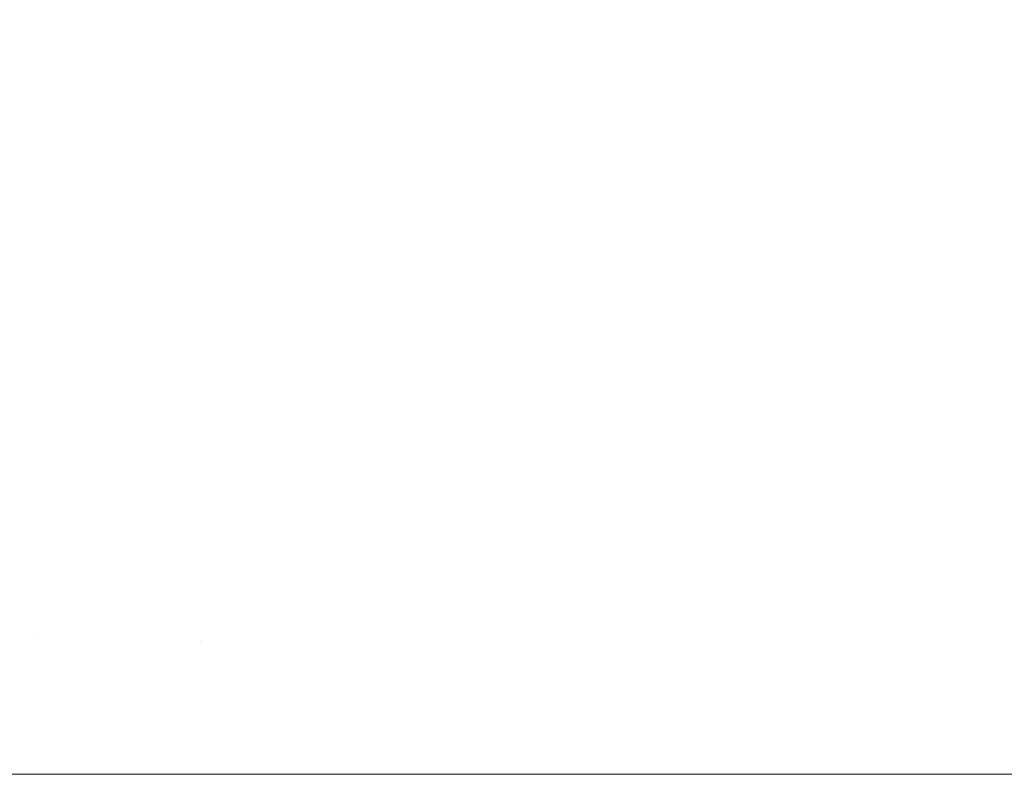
# Model space of a CAD drawing. Header units: centimetres. Extents: x -26 to 27.3, y 37.2 to 39.
# Tile 55 of 256: x -25.9246 to -25.9048, y 38.9001 to 38.9153. Entities that reach past the tile are written whole.
import ezdxf

# ---------------------------------------------------------------- set-up
doc = ezdxf.new("R2010")
doc.units = ezdxf.units.CM
doc.header["$LTSCALE"] = 2.54
doc.layers.add('Lucido design-1', color=7, linetype='Continuous')

# ---------------------------------------------------------------- blocks, each defined once
blk = doc.blocks.new('Gruppo-6-1')
at = {"color": 7, "linetype": 'Continuous', "lineweight": 9}
for points, invisible_edges in [([(-25.919343, 38.916084, -350.061354), (-25.918589, 38.918669, -350.061354), (-25.915446, 38.917678, -350.063831), (-25.916159, 38.915231, -350.063831)], 15), ([(-25.919343, 38.916084, -374.028117), (-25.918589, 38.918669, -374.028117), (-25.915446, 38.917678, -374.030594), (-25.916159, 38.915231, -374.030594)], 15), ([(-25.906338, 38.914806, -349.295419), (-25.905653, 38.916825, -349.295419), (-25.909095, 38.918078, -349.297574), (-25.909831, 38.915908, -349.297574)], 15), ([(-25.906338, 38.914806, -373.262182), (-25.905653, 38.916825, -373.262182), (-25.909095, 38.918078, -373.264337), (-25.909831, 38.915908, -373.264337)], 15), ([(-25.913914, 38.91463, -349.29988), (-25.91323, 38.916979, -349.29988), (-25.916528, 38.918019, -349.302331), (-25.917255, 38.915525, -349.302331)], 15), ([(-25.913914, 38.91463, -373.266643), (-25.91323, 38.916979, -373.266643), (-25.916528, 38.918019, -373.269094), (-25.917255, 38.915525, -373.269094)], 15), ([(-25.926029, 38.914809, -350.056075), (-25.925325, 38.917687, -350.056075), (-25.922385, 38.916899, -350.058779), (-25.923057, 38.91415, -350.058779)], 15), ([(-25.926029, 38.914809, -374.022839), (-25.925325, 38.917687, -374.022839), (-25.922385, 38.916899, -374.025542), (-25.923057, 38.91415, -374.025542)], 15), ([(-25.916159, 38.915231, -350.063831), (-25.915446, 38.917678, -350.063831), (-25.912259, 38.916673, -350.066134), (-25.912931, 38.914366, -350.066134)], 15), ([(-25.916159, 38.915231, -374.030594), (-25.915446, 38.917678, -374.030594), (-25.912259, 38.916673, -374.032898), (-25.912931, 38.914366, -374.032898)], 15), ([(-25.908988, 38.915642, -350.068299), (-25.908264, 38.917775, -350.068299), (-25.904965, 38.916575, -350.07032), (-25.90564, 38.914586, -350.07032)], 15), ([(-25.908988, 38.915642, -374.035062), (-25.908264, 38.917775, -374.035062), (-25.904965, 38.916575, -374.037083), (-25.90564, 38.914586, -374.037083)], 15), ([(-25.922816, 38.914097, -349.306345), (-25.922146, 38.916835, -349.306345), (-25.925206, 38.917655, -349.309144), (-25.925909, 38.914783, -349.309144)], 15), ([(-25.922816, 38.914097, -373.273108), (-25.922146, 38.916835, -373.273108), (-25.925206, 38.917655, -373.275907), (-25.925909, 38.914783, -373.275907)], 15), ([(-25.923057, 38.91415, -350.058779), (-25.922385, 38.916899, -350.058779), (-25.919343, 38.916084, -350.061354), (-25.919983, 38.913469, -350.061354)], 15), ([(-25.923057, 38.91415, -374.025542), (-25.922385, 38.916899, -374.025542), (-25.919343, 38.916084, -374.028117), (-25.919983, 38.913469, -374.028117)], 15), ([(-25.910473, 38.913707, -349.297574), (-25.909831, 38.915908, -349.297574), (-25.91323, 38.916979, -349.29988), (-25.913914, 38.91463, -349.29988)], 15), ([(-25.910473, 38.913707, -373.264337), (-25.909831, 38.915908, -373.264337), (-25.91323, 38.916979, -373.266643), (-25.913914, 38.91463, -373.266643)], 15), ([(-25.919625, 38.91339, -349.303693), (-25.918989, 38.915989, -349.303693), (-25.922146, 38.916835, -349.306345), (-25.922816, 38.914097, -349.306345)], 15), ([(-25.919625, 38.91339, -373.270457), (-25.918989, 38.915989, -373.270457), (-25.922146, 38.916835, -373.273108), (-25.922816, 38.914097, -373.273108)], 15), ([(-25.902756, 38.913677, -349.29342), (-25.902124, 38.915541, -349.29342), (-25.905653, 38.916825, -349.295419), (-25.906338, 38.914806, -349.295419)], 15), ([(-25.902756, 38.913677, -373.260183), (-25.902124, 38.915541, -373.260183), (-25.905653, 38.916825, -373.262182), (-25.906338, 38.914806, -373.262182)], 15), ([(-25.912931, 38.914366, -350.066134), (-25.912259, 38.916673, -350.066134), (-25.908988, 38.915642, -350.068299), (-25.909618, 38.913479, -350.068299)], 15), ([(-25.912931, 38.914366, -374.032898), (-25.912259, 38.916673, -374.032898), (-25.908988, 38.915642, -374.035062), (-25.909618, 38.913479, -374.035062)], 15), ([(-25.90564, 38.914586, -350.07032), (-25.904965, 38.916575, -350.07032), (-25.901595, 38.915348, -350.072196), (-25.90222, 38.913508, -350.072196)], 15), ([(-25.90564, 38.914586, -374.037083), (-25.904965, 38.916575, -374.037083), (-25.901595, 38.915348, -374.038959), (-25.90222, 38.913508, -374.038959)], 15), ([(-25.919983, 38.913469, -350.061354), (-25.919343, 38.916084, -350.061354), (-25.916159, 38.915231, -350.063831), (-25.916765, 38.912755, -350.063831)], 15), ([(-25.919983, 38.913469, -374.028117), (-25.919343, 38.916084, -374.028117), (-25.916159, 38.915231, -374.030594), (-25.916765, 38.912755, -374.030594)], 15), ([(-25.917872, 38.913001, -349.302331), (-25.917255, 38.915525, -349.302331), (-25.918989, 38.915989, -349.303693), (-25.919625, 38.91339, -349.303693)], 15), ([(-25.917872, 38.913001, -373.269094), (-25.917255, 38.915525, -373.269094), (-25.918989, 38.915989, -373.270457), (-25.919625, 38.91339, -373.270457)], 15), ([(-25.906935, 38.91276, -349.295419), (-25.906338, 38.914806, -349.295419), (-25.909831, 38.915908, -349.297574), (-25.910473, 38.913707, -349.297574)], 15), ([(-25.906935, 38.91276, -373.262182), (-25.906338, 38.914806, -373.262182), (-25.909831, 38.915908, -373.264337), (-25.910473, 38.913707, -373.264337)], 15), ([(-25.914496, 38.912253, -349.29988), (-25.913914, 38.91463, -349.29988), (-25.917255, 38.915525, -349.302331), (-25.917872, 38.913001, -349.302331)], 15), ([(-25.914496, 38.912253, -373.266643), (-25.913914, 38.91463, -373.266643), (-25.917255, 38.915525, -373.269094), (-25.917872, 38.913001, -373.269094)], 15), ([(-25.909618, 38.913479, -350.068299), (-25.908988, 38.915642, -350.068299), (-25.90564, 38.914586, -350.07032), (-25.906228, 38.91257, -350.07032)], 15), ([(-25.909618, 38.913479, -374.035062), (-25.908988, 38.915642, -374.035062), (-25.90564, 38.914586, -374.037083), (-25.906228, 38.91257, -374.037083)], 15), ([(-25.916765, 38.912755, -350.063831), (-25.916159, 38.915231, -350.063831), (-25.912931, 38.914366, -350.066134), (-25.913502, 38.912032, -350.066134)], 15), ([(-25.916765, 38.912755, -374.030594), (-25.916159, 38.915231, -374.030594), (-25.912931, 38.914366, -374.032898), (-25.913502, 38.912032, -374.032898)], 15), ([(-25.926607, 38.911904, -350.056075), (-25.926029, 38.914809, -350.056075), (-25.923057, 38.91415, -350.058779), (-25.923609, 38.911375, -350.058779)], 15), ([(-25.926607, 38.911904, -374.022839), (-25.926029, 38.914809, -374.022839), (-25.923057, 38.91415, -374.025542), (-25.923609, 38.911375, -374.025542)], 15), ([(-25.923366, 38.911332, -349.306345), (-25.922816, 38.914097, -349.306345), (-25.925909, 38.914783, -349.309144), (-25.926486, 38.911882, -349.309144)], 15), ([(-25.923366, 38.911332, -373.273108), (-25.922816, 38.914097, -373.273108), (-25.925909, 38.914783, -373.275907), (-25.926486, 38.911882, -373.275907)], 15), ([(-25.903307, 38.911787, -349.29342), (-25.902756, 38.913677, -349.29342), (-25.906338, 38.914806, -349.295419), (-25.906935, 38.91276, -349.295419)], 15), ([(-25.903307, 38.911787, -373.260183), (-25.902756, 38.913677, -373.260183), (-25.906338, 38.914806, -373.262182), (-25.906935, 38.91276, -373.262182)], 15), ([(-25.911017, 38.911481, -349.297574), (-25.910473, 38.913707, -349.297574), (-25.913914, 38.91463, -349.29988), (-25.914496, 38.912253, -349.29988)], 15), ([(-25.911017, 38.911481, -373.264337), (-25.910473, 38.913707, -373.264337), (-25.913914, 38.91463, -373.266643), (-25.914496, 38.912253, -373.266643)], 15), ([(-25.906228, 38.91257, -350.07032), (-25.90564, 38.914586, -350.07032), (-25.90222, 38.913508, -350.072196), (-25.902764, 38.911642, -350.072196)], 15), ([(-25.906228, 38.91257, -374.037083), (-25.90564, 38.914586, -374.037083), (-25.90222, 38.913508, -374.038959), (-25.902764, 38.911642, -374.038959)], 15), ([(-25.913502, 38.912032, -350.066134), (-25.912931, 38.914366, -350.066134), (-25.909618, 38.913479, -350.068299), (-25.910154, 38.91129, -350.068299)], 15), ([(-25.913502, 38.912032, -374.032898), (-25.912931, 38.914366, -374.032898), (-25.909618, 38.913479, -374.035062), (-25.910154, 38.91129, -374.035062)], 15), ([(-25.923609, 38.911375, -350.058779), (-25.923057, 38.91415, -350.058779), (-25.919983, 38.913469, -350.061354), (-25.920508, 38.910828, -350.061354)], 15), ([(-25.923609, 38.911375, -374.025542), (-25.923057, 38.91415, -374.025542), (-25.919983, 38.913469, -374.028117), (-25.920508, 38.910828, -374.028117)], 15), ([(-25.920147, 38.910764, -349.303693), (-25.919625, 38.91339, -349.303693), (-25.922816, 38.914097, -349.306345), (-25.923366, 38.911332, -349.306345)], 15), ([(-25.920147, 38.910764, -373.270457), (-25.919625, 38.91339, -373.270457), (-25.922816, 38.914097, -373.273108), (-25.923366, 38.911332, -373.273108)], 15), ([(-25.907442, 38.910689, -349.295419), (-25.906935, 38.91276, -349.295419), (-25.910473, 38.913707, -349.297574), (-25.911017, 38.911481, -349.297574)], 15), ([(-25.907442, 38.910689, -373.262182), (-25.906935, 38.91276, -373.262182), (-25.910473, 38.913707, -373.264337), (-25.911017, 38.911481, -373.264337)], 15), ([(-25.920508, 38.910828, -350.061354), (-25.919983, 38.913469, -350.061354), (-25.916765, 38.912755, -350.063831), (-25.917262, 38.910256, -350.063831)], 15), ([(-25.920508, 38.910828, -374.028117), (-25.919983, 38.913469, -374.028117), (-25.916765, 38.912755, -374.030594), (-25.917262, 38.910256, -374.030594)], 15), ([(-25.918379, 38.910453, -349.302331), (-25.917872, 38.913001, -349.302331), (-25.919625, 38.91339, -349.303693), (-25.920147, 38.910764, -349.303693)], 15), ([(-25.918379, 38.910453, -373.269094), (-25.917872, 38.913001, -373.269094), (-25.919625, 38.91339, -373.270457), (-25.920147, 38.910764, -373.270457)], 15), ([(-25.910154, 38.91129, -350.068299), (-25.909618, 38.913479, -350.068299), (-25.906228, 38.91257, -350.07032), (-25.906727, 38.91053, -350.07032)], 15), ([(-25.910154, 38.91129, -374.035062), (-25.909618, 38.913479, -374.035062), (-25.906228, 38.91257, -374.037083), (-25.906727, 38.91053, -374.037083)], 15), ([(-25.914974, 38.909852, -349.29988), (-25.914496, 38.912253, -349.29988), (-25.917872, 38.913001, -349.302331), (-25.918379, 38.910453, -349.302331)], 15), ([(-25.914974, 38.909852, -373.266643), (-25.914496, 38.912253, -373.266643), (-25.917872, 38.913001, -373.269094), (-25.918379, 38.910453, -373.269094)], 15), ([(-25.917262, 38.910256, -350.063831), (-25.916765, 38.912755, -350.063831), (-25.913502, 38.912032, -350.066134), (-25.913971, 38.909675, -350.066134)], 15), ([(-25.917262, 38.910256, -374.030594), (-25.916765, 38.912755, -374.030594), (-25.913502, 38.912032, -374.032898), (-25.913971, 38.909675, -374.032898)], 15), ([(-25.903775, 38.909876, -349.29342), (-25.903307, 38.911787, -349.29342), (-25.906935, 38.91276, -349.295419), (-25.907442, 38.910689, -349.295419)], 15), ([(-25.903775, 38.909876, -373.260183), (-25.903307, 38.911787, -373.260183), (-25.906935, 38.91276, -373.262182), (-25.907442, 38.910689, -373.262182)], 15), ([(-25.906727, 38.91053, -350.07032), (-25.906228, 38.91257, -350.07032), (-25.902764, 38.911642, -350.072196), (-25.903226, 38.909754, -350.072196)], 15), ([(-25.906727, 38.91053, -374.037083), (-25.906228, 38.91257, -374.037083), (-25.902764, 38.911642, -374.038959), (-25.903226, 38.909754, -374.038959)], 15), ([(-25.911464, 38.909234, -349.297574), (-25.911017, 38.911481, -349.297574), (-25.914496, 38.912253, -349.29988), (-25.914974, 38.909852, -349.29988)], 15), ([(-25.911464, 38.909234, -373.264337), (-25.911017, 38.911481, -373.264337), (-25.914496, 38.912253, -373.266643), (-25.914974, 38.909852, -373.266643)], 15), ([(-25.913971, 38.909675, -350.066134), (-25.913502, 38.912032, -350.066134), (-25.910154, 38.91129, -350.068299), (-25.910594, 38.90908, -350.068299)], 15), ([(-25.913971, 38.909675, -374.032898), (-25.913502, 38.912032, -374.032898), (-25.910154, 38.91129, -374.035062), (-25.910594, 38.90908, -374.035062)], 15), ([(-25.927058, 38.908975, -350.056075), (-25.926607, 38.911904, -350.056075), (-25.923609, 38.911375, -350.058779), (-25.92404, 38.908578, -350.058779)], 15), ([(-25.927058, 38.908975, -374.022839), (-25.926607, 38.911904, -374.022839), (-25.923609, 38.911375, -374.025542), (-25.92404, 38.908578, -374.025542)], 15), ([(-25.923795, 38.908546, -349.306345), (-25.923366, 38.911332, -349.306345), (-25.926486, 38.911882, -349.309144), (-25.926936, 38.908959, -349.309144)], 15), ([(-25.923795, 38.908546, -373.273108), (-25.923366, 38.911332, -373.273108), (-25.926486, 38.911882, -373.275907), (-25.926936, 38.908959, -373.275907)], 15), ([(-25.92404, 38.908578, -350.058779), (-25.923609, 38.911375, -350.058779), (-25.920508, 38.910828, -350.061354), (-25.920918, 38.908167, -350.061354)], 15), ([(-25.92404, 38.908578, -374.025542), (-25.923609, 38.911375, -374.025542), (-25.920508, 38.910828, -374.028117), (-25.920918, 38.908167, -374.028117)], 15), ([(-25.907858, 38.908598, -349.295419), (-25.907442, 38.910689, -349.295419), (-25.911017, 38.911481, -349.297574), (-25.911464, 38.909234, -349.297574)], 15), ([(-25.907858, 38.908598, -373.262182), (-25.907442, 38.910689, -373.262182), (-25.911017, 38.911481, -373.264337), (-25.911464, 38.909234, -373.264337)], 15), ([(-25.920554, 38.908119, -349.303693), (-25.920147, 38.910764, -349.303693), (-25.923366, 38.911332, -349.306345), (-25.923795, 38.908546, -349.306345)], 15), ([(-25.920554, 38.908119, -373.270457), (-25.920147, 38.910764, -373.270457), (-25.923366, 38.911332, -373.273108), (-25.923795, 38.908546, -373.273108)], 15), ([(-25.910594, 38.90908, -350.068299), (-25.910154, 38.91129, -350.068299), (-25.906727, 38.91053, -350.07032), (-25.907136, 38.90847, -350.07032)], 15), ([(-25.910594, 38.90908, -374.035062), (-25.910154, 38.91129, -374.035062), (-25.906727, 38.91053, -374.037083), (-25.907136, 38.90847, -374.037083)], 15), ([(-25.920918, 38.908167, -350.061354), (-25.920508, 38.910828, -350.061354), (-25.917262, 38.910256, -350.063831), (-25.917649, 38.907737, -350.063831)], 15), ([(-25.920918, 38.908167, -374.028117), (-25.920508, 38.910828, -374.028117), (-25.917262, 38.910256, -374.030594), (-25.917649, 38.907737, -374.030594)], 15), ([(-25.918775, 38.907885, -349.302331), (-25.918379, 38.910453, -349.302331), (-25.920147, 38.910764, -349.303693), (-25.920554, 38.908119, -349.303693)], 15), ([(-25.918775, 38.907885, -373.269094), (-25.918379, 38.910453, -373.269094), (-25.920147, 38.910764, -373.270457), (-25.920554, 38.908119, -373.270457)], 15), ([(-25.904159, 38.907945, -349.29342), (-25.903775, 38.909876, -349.29342), (-25.907442, 38.910689, -349.295419), (-25.907858, 38.908598, -349.295419)], 15), ([(-25.904159, 38.907945, -373.260183), (-25.903775, 38.909876, -373.260183), (-25.907442, 38.910689, -373.262182), (-25.907858, 38.908598, -373.262182)], 15), ([(-25.915346, 38.907433, -349.29988), (-25.914974, 38.909852, -349.29988), (-25.918379, 38.910453, -349.302331), (-25.918775, 38.907885, -349.302331)], 15), ([(-25.915346, 38.907433, -373.266643), (-25.914974, 38.909852, -373.266643), (-25.918379, 38.910453, -373.269094), (-25.918775, 38.907885, -373.269094)], 15), ([(-25.907136, 38.90847, -350.07032), (-25.906727, 38.91053, -350.07032), (-25.903226, 38.909754, -350.072196), (-25.903605, 38.907848, -350.072196)], 15), ([(-25.907136, 38.90847, -374.037083), (-25.906727, 38.91053, -374.037083), (-25.903226, 38.909754, -374.038959), (-25.903605, 38.907848, -374.038959)], 15), ([(-25.917649, 38.907737, -350.063831), (-25.917262, 38.910256, -350.063831), (-25.913971, 38.909675, -350.066134), (-25.914336, 38.907301, -350.066134)], 15), ([(-25.917649, 38.907737, -374.030594), (-25.917262, 38.910256, -374.030594), (-25.913971, 38.909675, -374.032898), (-25.914336, 38.907301, -374.032898)], 15), ([(-25.911813, 38.906968, -349.297574), (-25.911464, 38.909234, -349.297574), (-25.914974, 38.909852, -349.29988), (-25.915346, 38.907433, -349.29988)], 15), ([(-25.911813, 38.906968, -373.264337), (-25.911464, 38.909234, -373.264337), (-25.914974, 38.909852, -373.266643), (-25.915346, 38.907433, -373.266643)], 15), ([(-25.914336, 38.907301, -350.066134), (-25.913971, 38.909675, -350.066134), (-25.910594, 38.90908, -350.068299), (-25.910936, 38.906853, -350.068299)], 15), ([(-25.914336, 38.907301, -374.032898), (-25.913971, 38.909675, -374.032898), (-25.910594, 38.90908, -374.035062), (-25.910936, 38.906853, -374.035062)], 15), ([(-25.908182, 38.90649, -349.295419), (-25.907858, 38.908598, -349.295419), (-25.911464, 38.909234, -349.297574), (-25.911813, 38.906968, -349.297574)], 15), ([(-25.908182, 38.90649, -373.262182), (-25.907858, 38.908598, -373.262182), (-25.911464, 38.909234, -373.264337), (-25.911813, 38.906968, -373.264337)], 15), ([(-25.927381, 38.90603, -350.056075), (-25.927058, 38.908975, -350.056075), (-25.92404, 38.908578, -350.058779), (-25.924348, 38.905765, -350.058779)], 15), ([(-25.927381, 38.90603, -374.022839), (-25.927058, 38.908975, -374.022839), (-25.92404, 38.908578, -374.025542), (-25.924348, 38.905765, -374.025542)], 15), ([(-25.910936, 38.906853, -350.068299), (-25.910594, 38.90908, -350.068299), (-25.907136, 38.90847, -350.07032), (-25.907456, 38.906395, -350.07032)], 15), ([(-25.910936, 38.906853, -374.035062), (-25.910594, 38.90908, -374.035062), (-25.907136, 38.90847, -374.037083), (-25.907456, 38.906395, -374.037083)], 15), ([(-25.924102, 38.905744, -349.306345), (-25.923795, 38.908546, -349.306345), (-25.926936, 38.908959, -349.309144), (-25.927258, 38.90602, -349.309144)], 15), ([(-25.924102, 38.905744, -373.273108), (-25.923795, 38.908546, -373.273108), (-25.926936, 38.908959, -373.275907), (-25.927258, 38.90602, -373.275907)], 15), ([(-25.924348, 38.905765, -350.058779), (-25.92404, 38.908578, -350.058779), (-25.920918, 38.908167, -350.061354), (-25.921211, 38.905491, -350.061354)], 15), ([(-25.924348, 38.905765, -374.025542), (-25.92404, 38.908578, -374.025542), (-25.920918, 38.908167, -374.028117), (-25.921211, 38.905491, -374.028117)], 15), ([(-25.904458, 38.906, -349.29342), (-25.904159, 38.907945, -349.29342), (-25.907858, 38.908598, -349.295419), (-25.908182, 38.90649, -349.295419)], 15), ([(-25.904458, 38.906, -373.260183), (-25.904159, 38.907945, -373.260183), (-25.907858, 38.908598, -373.262182), (-25.908182, 38.90649, -373.262182)], 15), ([(-25.920845, 38.905459, -349.303693), (-25.920554, 38.908119, -349.303693), (-25.923795, 38.908546, -349.306345), (-25.924102, 38.905744, -349.306345)], 15), ([(-25.920845, 38.905459, -373.270457), (-25.920554, 38.908119, -373.270457), (-25.923795, 38.908546, -373.273108), (-25.924102, 38.905744, -373.273108)], 15), ([(-25.907456, 38.906395, -350.07032), (-25.907136, 38.90847, -350.07032), (-25.903605, 38.907848, -350.072196), (-25.903901, 38.905927, -350.072196)], 15), ([(-25.907456, 38.906395, -374.037083), (-25.907136, 38.90847, -374.037083), (-25.903605, 38.907848, -374.038959), (-25.903901, 38.905927, -374.038959)], 15), ([(-25.921211, 38.905491, -350.061354), (-25.920918, 38.908167, -350.061354), (-25.917649, 38.907737, -350.063831), (-25.917927, 38.905203, -350.063831)], 15), ([(-25.921211, 38.905491, -374.028117), (-25.920918, 38.908167, -374.028117), (-25.917649, 38.907737, -374.030594), (-25.917927, 38.905203, -374.030594)], 15), ([(-25.919057, 38.905302, -349.302331), (-25.918775, 38.907885, -349.302331), (-25.920554, 38.908119, -349.303693), (-25.920845, 38.905459, -349.303693)], 15), ([(-25.919057, 38.905302, -373.269094), (-25.918775, 38.907885, -373.269094), (-25.920554, 38.908119, -373.270457), (-25.920845, 38.905459, -373.270457)], 15), ([(-25.915612, 38.905001, -349.29988), (-25.915346, 38.907433, -349.29988), (-25.918775, 38.907885, -349.302331), (-25.919057, 38.905302, -349.302331)], 15), ([(-25.915612, 38.905001, -373.266643), (-25.915346, 38.907433, -373.266643), (-25.918775, 38.907885, -373.269094), (-25.919057, 38.905302, -373.269094)], 15), ([(-25.917927, 38.905203, -350.063831), (-25.917649, 38.907737, -350.063831), (-25.914336, 38.907301, -350.066134), (-25.914598, 38.904912, -350.066134)], 15), ([(-25.917927, 38.905203, -374.030594), (-25.917649, 38.907737, -374.030594), (-25.914336, 38.907301, -374.032898), (-25.914598, 38.904912, -374.032898)], 15), ([(-25.912063, 38.90469, -349.297574), (-25.911813, 38.906968, -349.297574), (-25.915346, 38.907433, -349.29988), (-25.915612, 38.905001, -349.29988)], 15), ([(-25.912063, 38.90469, -373.264337), (-25.911813, 38.906968, -373.264337), (-25.915346, 38.907433, -373.266643), (-25.915612, 38.905001, -373.266643)], 15), ([(-25.914598, 38.904912, -350.066134), (-25.914336, 38.907301, -350.066134), (-25.910936, 38.906853, -350.068299), (-25.911182, 38.904613, -350.068299)], 15), ([(-25.914598, 38.904912, -374.032898), (-25.914336, 38.907301, -374.032898), (-25.910936, 38.906853, -374.035062), (-25.911182, 38.904613, -374.035062)], 15), ([(-25.908414, 38.904371, -349.295419), (-25.908182, 38.90649, -349.295419), (-25.911813, 38.906968, -349.297574), (-25.912063, 38.90469, -349.297574)], 15), ([(-25.908414, 38.904371, -373.262182), (-25.908182, 38.90649, -373.262182), (-25.911813, 38.906968, -373.264337), (-25.912063, 38.90469, -373.264337)], 15), ([(-25.911182, 38.904613, -350.068299), (-25.910936, 38.906853, -350.068299), (-25.907456, 38.906395, -350.07032), (-25.907685, 38.904307, -350.07032)], 15), ([(-25.911182, 38.904613, -374.035062), (-25.910936, 38.906853, -374.035062), (-25.907456, 38.906395, -374.037083), (-25.907685, 38.904307, -374.037083)], 15), ([(-25.904673, 38.904044, -349.29342), (-25.904458, 38.906, -349.29342), (-25.908182, 38.90649, -349.295419), (-25.908414, 38.904371, -349.295419)], 15), ([(-25.904673, 38.904044, -373.260183), (-25.904458, 38.906, -373.260183), (-25.908182, 38.90649, -373.262182), (-25.908414, 38.904371, -373.262182)], 15), ([(-25.907685, 38.904307, -350.07032), (-25.907456, 38.906395, -350.07032), (-25.903901, 38.905927, -350.072196), (-25.904113, 38.903995, -350.072196)], 15), ([(-25.907685, 38.904307, -374.037083), (-25.907456, 38.906395, -374.037083), (-25.903901, 38.905927, -374.038959), (-25.904113, 38.903995, -374.038959)], 15), ([(-25.927574, 38.903074, -350.056075), (-25.927381, 38.90603, -350.056075), (-25.924348, 38.905765, -350.058779), (-25.924533, 38.902941, -350.058779)], 15), ([(-25.927574, 38.903074, -374.022839), (-25.927381, 38.90603, -374.022839), (-25.924348, 38.905765, -374.025542), (-25.924533, 38.902941, -374.025542)], 15), ([(-25.924287, 38.90293, -349.306345), (-25.924102, 38.905744, -349.306345), (-25.927258, 38.90602, -349.309144), (-25.927451, 38.903069, -349.309144)], 15), ([(-25.924287, 38.90293, -373.273108), (-25.924102, 38.905744, -373.273108), (-25.927258, 38.90602, -373.275907), (-25.927451, 38.903069, -373.275907)], 15), ([(-25.924533, 38.902941, -350.058779), (-25.924348, 38.905765, -350.058779), (-25.921211, 38.905491, -350.061354), (-25.921387, 38.902804, -350.061354)], 15), ([(-25.924533, 38.902941, -374.025542), (-25.924348, 38.905765, -374.025542), (-25.921211, 38.905491, -374.028117), (-25.921387, 38.902804, -374.028117)], 15), ([(-25.92102, 38.902788, -349.303693), (-25.920845, 38.905459, -349.303693), (-25.924102, 38.905744, -349.306345), (-25.924287, 38.90293, -349.306345)], 15), ([(-25.92102, 38.902788, -373.270457), (-25.920845, 38.905459, -373.270457), (-25.924102, 38.905744, -373.273108), (-25.924287, 38.90293, -373.273108)], 15), ([(-25.921387, 38.902804, -350.061354), (-25.921211, 38.905491, -350.061354), (-25.917927, 38.905203, -350.063831), (-25.918094, 38.90266, -350.063831)], 15), ([(-25.921387, 38.902804, -374.028117), (-25.921211, 38.905491, -374.028117), (-25.917927, 38.905203, -374.030594), (-25.918094, 38.90266, -374.030594)], 15), ([(-25.919227, 38.90271, -349.302331), (-25.919057, 38.905302, -349.302331), (-25.920845, 38.905459, -349.303693), (-25.92102, 38.902788, -349.303693)], 15), ([(-25.919227, 38.90271, -373.269094), (-25.919057, 38.905302, -373.269094), (-25.920845, 38.905459, -373.270457), (-25.92102, 38.902788, -373.270457)], 15), ([(-25.915772, 38.902559, -349.29988), (-25.915612, 38.905001, -349.29988), (-25.919057, 38.905302, -349.302331), (-25.919227, 38.90271, -349.302331)], 15), ([(-25.915772, 38.902559, -373.266643), (-25.915612, 38.905001, -373.266643), (-25.919057, 38.905302, -373.269094), (-25.919227, 38.90271, -373.269094)], 15), ([(-25.918094, 38.90266, -350.063831), (-25.917927, 38.905203, -350.063831), (-25.914598, 38.904912, -350.066134), (-25.914755, 38.902514, -350.066134)], 15), ([(-25.918094, 38.90266, -374.030594), (-25.917927, 38.905203, -374.030594), (-25.914598, 38.904912, -374.032898), (-25.914755, 38.902514, -374.032898)], 15), ([(-25.912212, 38.902403, -349.297574), (-25.912063, 38.90469, -349.297574), (-25.915612, 38.905001, -349.29988), (-25.915772, 38.902559, -349.29988)], 15), ([(-25.912212, 38.902403, -373.264337), (-25.912063, 38.90469, -373.264337), (-25.915612, 38.905001, -373.266643), (-25.915772, 38.902559, -373.266643)], 15), ([(-25.914755, 38.902514, -350.066134), (-25.914598, 38.904912, -350.066134), (-25.911182, 38.904613, -350.068299), (-25.911329, 38.902365, -350.068299)], 15), ([(-25.914755, 38.902514, -374.032898), (-25.914598, 38.904912, -374.032898), (-25.911182, 38.904613, -374.035062), (-25.911329, 38.902365, -374.035062)], 15), ([(-25.908553, 38.902244, -349.295419), (-25.908414, 38.904371, -349.295419), (-25.912063, 38.90469, -349.297574), (-25.912212, 38.902403, -349.297574)], 15), ([(-25.908553, 38.902244, -373.262182), (-25.908414, 38.904371, -373.262182), (-25.912063, 38.90469, -373.264337), (-25.912212, 38.902403, -373.264337)], 15), ([(-25.911329, 38.902365, -350.068299), (-25.911182, 38.904613, -350.068299), (-25.907685, 38.904307, -350.07032), (-25.907822, 38.902212, -350.07032)], 15), ([(-25.911329, 38.902365, -374.035062), (-25.911182, 38.904613, -374.035062), (-25.907685, 38.904307, -374.037083), (-25.907822, 38.902212, -374.037083)], 15), ([(-25.904801, 38.90208, -349.29342), (-25.904673, 38.904044, -349.29342), (-25.908414, 38.904371, -349.295419), (-25.908553, 38.902244, -349.295419)], 15), ([(-25.904801, 38.90208, -373.260183), (-25.904673, 38.904044, -373.260183), (-25.908414, 38.904371, -373.262182), (-25.908553, 38.902244, -373.262182)], 15), ([(-25.907822, 38.902212, -350.07032), (-25.907685, 38.904307, -350.07032), (-25.904113, 38.903995, -350.072196), (-25.90424, 38.902055, -350.072196)], 15), ([(-25.907822, 38.902212, -374.037083), (-25.907685, 38.904307, -374.037083), (-25.904113, 38.903995, -374.038959), (-25.90424, 38.902055, -374.038959)], 15), ([(-25.927639, 38.900112, -350.056075), (-25.927574, 38.903074, -350.056075), (-25.924533, 38.902941, -350.058779), (-25.924595, 38.900112, -350.058779)], 7), ([(-25.927639, 38.900112, -374.022839), (-25.927574, 38.903074, -374.022839), (-25.924533, 38.902941, -374.025542), (-25.924595, 38.900112, -374.025542)], 7), ([(-25.924287, 38.90293, -349.306345), (-25.927451, 38.903069, -349.309144), (-25.927515, 38.900112, -349.309144), (-25.92459, 38.900112, -349.306559)], 11), ([(-25.924287, 38.90293, -373.273108), (-25.927451, 38.903069, -373.275907), (-25.927515, 38.900112, -373.275907), (-25.92459, 38.900112, -373.273322)], 11), ([(-25.924595, 38.900112, -350.058779), (-25.924533, 38.902941, -350.058779), (-25.921387, 38.902804, -350.061354), (-25.921446, 38.900112, -350.061354)], 7), ([(-25.924595, 38.900112, -374.025542), (-25.924533, 38.902941, -374.025542), (-25.921387, 38.902804, -374.028117), (-25.921446, 38.900112, -374.028117)], 7), ([(-25.92459, 38.900112, -349.306559), (-25.924348, 38.900112, -349.306345), (-25.924287, 38.90293, -349.306345)], 10), ([(-25.92459, 38.900112, -373.273322), (-25.924348, 38.900112, -373.273108), (-25.924287, 38.90293, -373.273108)], 10), ([(-25.92102, 38.902788, -349.303693), (-25.924287, 38.90293, -349.306345), (-25.924348, 38.900112, -349.306345), (-25.92144, 38.900112, -349.303987)], 11), ([(-25.92102, 38.902788, -373.270457), (-25.924287, 38.90293, -373.273108), (-25.924348, 38.900112, -373.273108), (-25.92144, 38.900112, -373.27075)], 11), ([(-25.921446, 38.900112, -350.061354), (-25.921387, 38.902804, -350.061354), (-25.918094, 38.90266, -350.063831), (-25.918149, 38.900112, -350.063831)], 7), ([(-25.921446, 38.900112, -374.028117), (-25.921387, 38.902804, -374.028117), (-25.918094, 38.90266, -374.030594), (-25.918149, 38.900112, -374.030594)], 7), ([(-25.92144, 38.900112, -349.303987), (-25.921079, 38.900112, -349.303693), (-25.92102, 38.902788, -349.303693)], 10), ([(-25.92144, 38.900112, -373.27075), (-25.921079, 38.900112, -373.270457), (-25.92102, 38.902788, -373.270457)], 10), ([(-25.919284, 38.900112, -349.302331), (-25.919227, 38.90271, -349.302331), (-25.92102, 38.902788, -349.303693), (-25.921079, 38.900112, -349.303693)], 7), ([(-25.919284, 38.900112, -373.269094), (-25.919227, 38.90271, -373.269094), (-25.92102, 38.902788, -373.270457), (-25.921079, 38.900112, -373.270457)], 7), ([(-25.919227, 38.90271, -349.302331), (-25.919284, 38.900112, -349.302331), (-25.918138, 38.900112, -349.301519)], 9), ([(-25.919227, 38.90271, -373.269094), (-25.919284, 38.900112, -373.269094), (-25.918138, 38.900112, -373.268282)], 9), ([(-25.918138, 38.900112, -349.301519), (-25.915826, 38.900112, -349.29988), (-25.915772, 38.902559, -349.29988), (-25.919227, 38.90271, -349.302331)], 14), ([(-25.918138, 38.900112, -373.268282), (-25.915826, 38.900112, -373.266643), (-25.915772, 38.902559, -373.266643), (-25.919227, 38.90271, -373.269094)], 14), ([(-25.918149, 38.900112, -350.063831), (-25.918094, 38.90266, -350.063831), (-25.914755, 38.902514, -350.066134), (-25.914808, 38.900112, -350.066134)], 7), ([(-25.918149, 38.900112, -374.030594), (-25.918094, 38.90266, -374.030594), (-25.914755, 38.902514, -374.032898), (-25.914808, 38.900112, -374.032898)], 7), ([(-25.915772, 38.902559, -349.29988), (-25.915826, 38.900112, -349.29988), (-25.914797, 38.900112, -349.299214)], 9), ([(-25.915772, 38.902559, -373.266643), (-25.915826, 38.900112, -373.266643), (-25.914797, 38.900112, -373.265977)], 9), ([(-25.914797, 38.900112, -349.299214), (-25.912262, 38.900112, -349.297574), (-25.912212, 38.902403, -349.297574), (-25.915772, 38.902559, -349.29988)], 14), ([(-25.914797, 38.900112, -373.265977), (-25.912262, 38.900112, -373.264337), (-25.912212, 38.902403, -373.264337), (-25.915772, 38.902559, -373.266643)], 14), ([(-25.914808, 38.900112, -350.066134), (-25.914755, 38.902514, -350.066134), (-25.911329, 38.902365, -350.068299), (-25.911378, 38.900112, -350.068299)], 7), ([(-25.914808, 38.900112, -374.032898), (-25.914755, 38.902514, -374.032898), (-25.911329, 38.902365, -374.035062), (-25.911378, 38.900112, -374.035062)], 7), ([(-25.912212, 38.902403, -349.297574), (-25.912262, 38.900112, -349.297574), (-25.91137, 38.900112, -349.297049)], 9), ([(-25.912212, 38.902403, -373.264337), (-25.912262, 38.900112, -373.264337), (-25.91137, 38.900112, -373.263812)], 9), ([(-25.91137, 38.900112, -349.297049), (-25.9086, 38.900112, -349.295419), (-25.908553, 38.902244, -349.295419), (-25.912212, 38.902403, -349.297574)], 14), ([(-25.91137, 38.900112, -373.263812), (-25.9086, 38.900112, -373.262182), (-25.908553, 38.902244, -373.262182), (-25.912212, 38.902403, -373.264337)], 14), ([(-25.911378, 38.900112, -350.068299), (-25.911329, 38.902365, -350.068299), (-25.907822, 38.902212, -350.07032), (-25.907868, 38.900112, -350.07032)], 7), ([(-25.911378, 38.900112, -374.035062), (-25.911329, 38.902365, -374.035062), (-25.907822, 38.902212, -374.037083), (-25.907868, 38.900112, -374.037083)], 7), ([(-25.908553, 38.902244, -349.295419), (-25.9086, 38.900112, -349.295419), (-25.907861, 38.900112, -349.295026)], 9), ([(-25.908553, 38.902244, -373.262182), (-25.9086, 38.900112, -373.262182), (-25.907861, 38.900112, -373.261789)], 9), ([(-25.907861, 38.900112, -349.295026), (-25.904844, 38.900112, -349.29342), (-25.904801, 38.90208, -349.29342), (-25.908553, 38.902244, -349.295419)], 14), ([(-25.907861, 38.900112, -373.261789), (-25.904844, 38.900112, -373.260183), (-25.904801, 38.90208, -373.260183), (-25.908553, 38.902244, -373.262182)], 14), ([(-25.907868, 38.900112, -350.07032), (-25.907822, 38.902212, -350.07032), (-25.90424, 38.902055, -350.072196), (-25.904282, 38.900112, -350.072196)], 7), ([(-25.907868, 38.900112, -374.037083), (-25.907822, 38.902212, -374.037083), (-25.90424, 38.902055, -374.038959), (-25.904282, 38.900112, -374.038959)], 7), ([(-25.927515, 37.300112, -349.309144), (-25.92459, 37.300112, -349.306559), (-25.92459, 38.900112, -349.306559), (-25.927515, 38.900112, -349.309144)], 10), ([(-25.927515, 37.300112, -373.275907), (-25.92459, 37.300112, -373.273322), (-25.92459, 38.900112, -373.273322), (-25.927515, 38.900112, -373.275907)], 10), ([(-25.924348, 38.900112, -349.306345), (-25.92459, 38.900112, -349.306559), (-25.92459, 37.300112, -349.306559), (-25.924348, 37.300112, -349.306345)], 10), ([(-25.924348, 38.900112, -373.273108), (-25.92459, 38.900112, -373.273322), (-25.92459, 37.300112, -373.273322), (-25.924348, 37.300112, -373.273108)], 10), ([(-25.924348, 37.300112, -349.306345), (-25.92144, 37.300112, -349.303987), (-25.92144, 38.900112, -349.303987), (-25.924348, 38.900112, -349.306345)], 10), ([(-25.924348, 37.300112, -373.273108), (-25.92144, 37.300112, -373.27075), (-25.92144, 38.900112, -373.27075), (-25.924348, 38.900112, -373.273108)], 10), ([(-25.921079, 38.900112, -349.303693), (-25.92144, 38.900112, -349.303987), (-25.92144, 37.300112, -349.303987), (-25.921079, 37.300112, -349.303693)], 10), ([(-25.921079, 38.900112, -373.270457), (-25.92144, 38.900112, -373.27075), (-25.92144, 37.300112, -373.27075), (-25.921079, 37.300112, -373.270457)], 10), ([(-25.919284, 38.900112, -349.302331), (-25.921079, 38.900112, -349.303693), (-25.921079, 37.300112, -349.303693), (-25.919284, 37.300112, -349.302331)], 10), ([(-25.919284, 38.900112, -373.269094), (-25.921079, 38.900112, -373.270457), (-25.921079, 37.300112, -373.270457), (-25.919284, 37.300112, -373.269094)], 10), ([(-25.919284, 37.300112, -349.302331), (-25.918138, 37.300112, -349.301519), (-25.918138, 38.900112, -349.301519), (-25.919284, 38.900112, -349.302331)], 10), ([(-25.919284, 37.300112, -373.269094), (-25.918138, 37.300112, -373.268282), (-25.918138, 38.900112, -373.268282), (-25.919284, 38.900112, -373.269094)], 10), ([(-25.915826, 38.900112, -349.29988), (-25.918138, 38.900112, -349.301519), (-25.918138, 37.300112, -349.301519), (-25.915826, 37.300112, -349.29988)], 10), ([(-25.915826, 38.900112, -373.266643), (-25.918138, 38.900112, -373.268282), (-25.918138, 37.300112, -373.268282), (-25.915826, 37.300112, -373.266643)], 10), ([(-25.915826, 37.300112, -349.29988), (-25.914797, 37.300112, -349.299214), (-25.914797, 38.900112, -349.299214), (-25.915826, 38.900112, -349.29988)], 10), ([(-25.915826, 37.300112, -373.266643), (-25.914797, 37.300112, -373.265977), (-25.914797, 38.900112, -373.265977), (-25.915826, 38.900112, -373.266643)], 10), ([(-25.912262, 38.900112, -349.297574), (-25.914797, 38.900112, -349.299214), (-25.914797, 37.300112, -349.299214), (-25.912262, 37.300112, -349.297574)], 10), ([(-25.912262, 38.900112, -373.264337), (-25.914797, 38.900112, -373.265977), (-25.914797, 37.300112, -373.265977), (-25.912262, 37.300112, -373.264337)], 10), ([(-25.912262, 37.300112, -349.297574), (-25.91137, 37.300112, -349.297049), (-25.91137, 38.900112, -349.297049), (-25.912262, 38.900112, -349.297574)], 10), ([(-25.912262, 37.300112, -373.264337), (-25.91137, 37.300112, -373.263812), (-25.91137, 38.900112, -373.263812), (-25.912262, 38.900112, -373.264337)], 10), ([(-25.9086, 38.900112, -349.295419), (-25.91137, 38.900112, -349.297049), (-25.91137, 37.300112, -349.297049), (-25.9086, 37.300112, -349.295419)], 10), ([(-25.9086, 38.900112, -373.262182), (-25.91137, 38.900112, -373.263812), (-25.91137, 37.300112, -373.263812), (-25.9086, 37.300112, -373.262182)], 10), ([(-25.9086, 37.300112, -349.295419), (-25.907861, 37.300112, -349.295026), (-25.907861, 38.900112, -349.295026), (-25.9086, 38.900112, -349.295419)], 10), ([(-25.9086, 37.300112, -373.262182), (-25.907861, 37.300112, -373.261789), (-25.907861, 38.900112, -373.261789), (-25.9086, 38.900112, -373.262182)], 10), ([(-25.904844, 38.900112, -349.29342), (-25.907861, 38.900112, -349.295026), (-25.907861, 37.300112, -349.295026), (-25.904844, 37.300112, -349.29342)], 10), ([(-25.904844, 38.900112, -373.260183), (-25.907861, 38.900112, -373.261789), (-25.907861, 37.300112, -373.261789), (-25.904844, 37.300112, -373.260183)], 10), ([(-25.904844, 37.300112, -349.29342), (-25.904277, 37.300112, -349.293148), (-25.904277, 38.900112, -349.293148), (-25.904844, 38.900112, -349.29342)], 10), ([(-25.904844, 37.300112, -373.260183), (-25.904277, 37.300112, -373.259911), (-25.904277, 38.900112, -373.259911), (-25.904844, 38.900112, -373.260183)], 10)]:
    blk.add_3dface(points, dxfattribs=dict(at, invisible_edges=invisible_edges))

msp = doc.modelspace()

# ---------------------------------------------------------------- block references
at = {"layer": 'Lucido design-1', "color": 7}
msp.add_blockref('Gruppo-6-1', (0, 0), dxfattribs=at)

doc.saveas('drawing.dxf')
